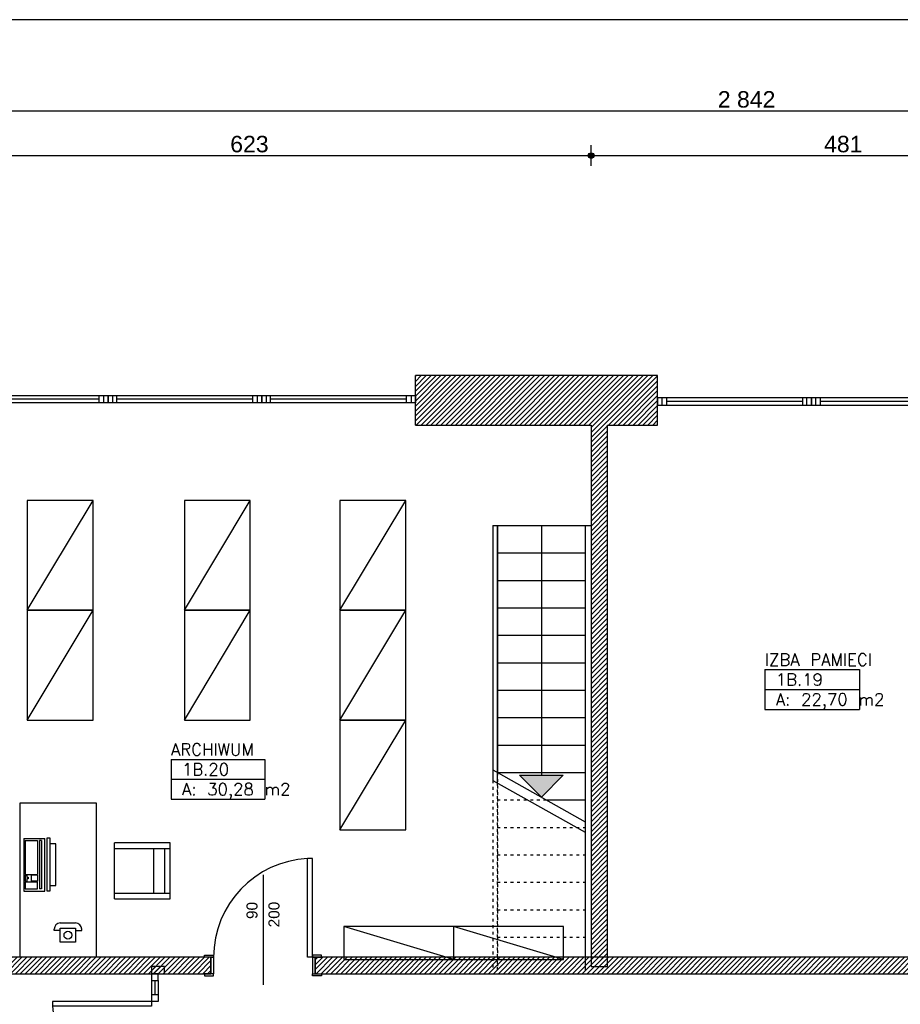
# Model space of a CAD drawing. Header units: inches. Extents: x 18487 to 24863, y 1480 to 5771.
# Tile 38 of 51: x 20249 to 21051, y 4874 to 5771. Entities that reach past the tile are written whole.
import ezdxf
from ezdxf.enums import TextEntityAlignment as Align

# ---------------------------------------------------------------- set-up
doc = ezdxf.new("R2010")
doc.units = ezdxf.units.IN
doc.header["$MEASUREMENT"] = 0
doc.linetypes.add('Przerywana', pattern=[6, 2.5, -3.5])
for name, color, linetype in [('_T elektryczne', 7, 'Continuous'), ('_T meble', 7, 'Continuous'), ('_T sciany', 7, 'Continuous'), ('AA_PRZ SCIANY ISTNIEJĄCE', 7, 'Continuous'), ('ArchiCAD', 7, 'Continuous'), ('Window-Door Markers', 7, 'Continuous')]:
    doc.layers.add(name, color=color, linetype=linetype)
doc.styles.add('GENERATED_STYLE_16', font='txt')
doc.styles.add('GENERATED_STYLE_17', font='arial.ttf')
doc.styles.add('GENERATED_STYLE_20', font='txt')
doc.styles.get("Standard").update_dxf_attribs({"font": 'txt', "bigfont": 'BIGFONT.SHX'})
doc.dimstyles.new('Dimstyle_9', dxfattribs={"dimtxt": 15, "dimasz": 9.5, "dimexe": 0.18, "dimexo": 0.5, "dimgap": 0.09, "dimtad": 1, "dimtih": 1, "dimtoh": 1, "dimdec": 0, "dimzin": 0, "dimdsep": 46, "dimtxsty": 'GENERATED_STYLE_20', "dimblk": 'ARROWHEAD_11', "dimblk1": 'ARROWHEAD_11', "dimblk2": 'ARROWHEAD_11', "dimcen": 0.09, "dimclrd": 220, "dimclre": 220, "dimclrt": 220, "dimadec": 1, "dimazin": 0, "dimtfac": 1, "dimtdec": 4, "dimtmove": 0, "dimatfit": 3, "dimfxl": 0, "dimtolj": 1, "dimtzin": 0, "dimarcsym": 0})
pattern_1 = [(45, (0, 0), (-2.24506403, 2.24506403), [])]

# ---------------------------------------------------------------- blocks, each defined once
blk = doc.blocks.new('IZBA PAMIECI_1B.19_133', base_point=(20970.89, 5170.26))
at = {"layer": '_T sciany', "color": 160, "linetype": 'Continuous'}
for p, q in [((20927.77, 5179.31), (20927.77, 5143.08)), ((20927.77, 5179.31), (21014.01, 5179.31)), ((21014.01, 5179.31), (21014.01, 5143.08)), ((20927.77, 5161.2), (21014.01, 5161.2)), ((20927.77, 5143.08), (21014.01, 5143.08))]:
    blk.add_line(p, q, dxfattribs=at)
at = {"color": 0}
for tag in ['floor_f', 'ROOM_PERIM', 'ROOM_WALLS_SURF', 'ROOM_DOORS_SURF', 'ROOM_WINDS_SURF', 'ROOM_BASELEV', 'ROOM_HEIGHT', 'ROOM_NET_AREA', 'ROOM_REDUCED_AREA', 'ROOM_CALC_AREA', 'ROOM_VOLUME']:
    blk.add_attdef(tag, text='', height=200, dxfattribs=at).set_placement((20970.89, 5113.11), align=Align.BOTTOM_LEFT)
at = {"layer": '_T sciany', "color": 160}
for tag, p in [('ROOM_NAME', (20927.77, 5193.87)), ('ROOM_NUMBER', (20937.77, 5175.76)), ('ROOM_AREA', (20937.77, 5157.64))]:
    blk.add_attdef(tag, text='', height=11, dxfattribs=at).set_placement(p, align=Align.TOP_LEFT)
blk = doc.blocks.new('ARCHIWUM_1B.20_183', base_point=(20429.6, 5088.48))
at = {"layer": '_T sciany', "color": 160, "linetype": 'Continuous'}
for p, q in [((20386.85, 5097.54), (20386.85, 5061.31)), ((20386.85, 5097.54), (20472.35, 5097.54)), ((20472.35, 5097.54), (20472.35, 5061.31)), ((20386.85, 5079.42), (20472.35, 5079.42)), ((20386.85, 5061.31), (20472.35, 5061.31))]:
    blk.add_line(p, q, dxfattribs=at)
at = {"color": 0}
for tag in ['floor_f', 'ROOM_PERIM', 'ROOM_WALLS_SURF', 'ROOM_DOORS_SURF', 'ROOM_WINDS_SURF', 'ROOM_BASELEV', 'ROOM_HEIGHT', 'ROOM_NET_AREA', 'ROOM_REDUCED_AREA', 'ROOM_CALC_AREA', 'ROOM_VOLUME']:
    blk.add_attdef(tag, text='', height=200, dxfattribs=at).set_placement((20429.6, 5031.34), align=Align.BOTTOM_LEFT)
at = {"layer": '_T sciany', "color": 160}
for tag, p in [('ROOM_NAME', (20386.85, 5112.1)), ('ROOM_NUMBER', (20396.85, 5093.98)), ('ROOM_AREA', (20396.85, 5075.86))]:
    blk.add_attdef(tag, text='', height=11, dxfattribs=at).set_placement(p, align=Align.TOP_LEFT)
blk = doc.blocks.new('D1 -Tr 65_374')
at = {"color": 140, "linetype": 'Continuous'}
for p, q in [((45, 90), (40.555, 90)), ((40.555, 0), (40.555, 90)), ((45, 0), (45, 90)), ((-53.255, 0), (-53.255, 1.905)), ((-53.255, 1.905), (-45, 1.905)), ((-53.255, 0), (-53.255, 1.905)), ((-53.255, 1.905), (-45, 1.905)), ((-45, 0), (-53.255, 0)), ((-45, 0), (-53.255, 0)), ((-47.54, 0), (-45, 0)), ((-47.54, -15), (-47.54, 0)), ((-47.54, 0), (-45, 0)), ((-47.54, -15), (-47.54, 0)), ((-45, 1.905), (-45, 0)), ((-45, 1.905), (-45, 0)), ((-45, 0), (-45, -15)), ((-45, 0), (-45, -15)), ((45, 0), (40.555, 0)), ((53.255, 1.905), (45, 1.905)), ((45, 1.905), (45, 0)), ((53.255, 1.905), (45, 1.905)), ((45, 1.905), (45, 0)), ((47.54, 0), (45, 0)), ((45, 0), (45, -15)), ((45, 0), (53.255, 0)), ((47.54, 0), (45, 0)), ((45, 0), (45, -15)), ((45, 0), (53.255, 0)), ((47.54, -15), (47.54, 0)), ((47.54, -15), (47.54, 0)), ((53.255, 0), (53.255, 1.905)), ((53.255, 0), (53.255, 1.905)), ((-45, -15), (-53.255, -15)), ((-53.255, -15), (-53.255, -16.905)), ((-45, -15), (-53.255, -15)), ((-53.255, -15), (-53.255, -16.905)), ((-53.255, -16.905), (-45, -16.905)), ((-53.255, -16.905), (-45, -16.905)), ((-45, -15), (-47.54, -15)), ((-45, -15), (-47.54, -15)), ((-45, -16.905), (-45, -15)), ((-45, -16.905), (-45, -15)), ((45, -15), (47.54, -15)), ((45, -15), (53.255, -15)), ((45, -16.905), (45, -15)), ((45, -15), (47.54, -15)), ((45, -15), (53.255, -15)), ((45, -16.905), (45, -15)), ((53.255, -16.905), (45, -16.905)), ((53.255, -16.905), (45, -16.905)), ((53.255, -15), (53.255, -16.905)), ((53.255, -15), (53.255, -16.905))]:
    blk.add_line(p, q, dxfattribs=at)
blk.add_arc((45, 0), 90, 92.827477, 180, dxfattribs=at)
blk = doc.blocks.new('Window-Door Marker - 70_88')
at = {"layer": 'ArchiCAD', "color": 140, "linetype": 'Continuous'}
blk.add_line((0, -90), (0, 10), dxfattribs=at)
blk = doc.blocks.new('WALL_473', base_point=(21258.27, 4909.82))
at = {"layer": '_T sciany'}
h = blk.add_hatch(dxfattribs=at)
h.set_pattern_fill('ANSI31', color=5, style=0, pattern_type=2)
h.set_pattern_definition(pattern_1)
h.paths.add_polyline_path([(20423.12, 4902.32), (20423.12, 4917.32), (20118.17, 4917.32), (20118.17, 4902.32)], flags=0)
h = blk.add_hatch(dxfattribs=at)
h.set_pattern_fill('ANSI31', color=5, style=0, pattern_type=2)
h.set_pattern_definition(pattern_1)
h.paths.add_polyline_path([(21250.77, 4902.32), (21250.77, 4917.32), (20518.2, 4917.32), (20518.2, 4902.32)], flags=0)
at = {"layer": '_T sciany', "color": 5, "linetype": 'Continuous'}
for p, q in [((20423.12, 4917.32), (20146.21, 4917.32)), ((20423.12, 4917.32), (20423.12, 4902.32)), ((20518.2, 4917.32), (20518.2, 4902.32)), ((21250.77, 4917.32), (20518.2, 4917.32)), ((20118.17, 4902.32), (20423.12, 4902.32)), ((20518.2, 4902.32), (21250.77, 4902.32))]:
    blk.add_line(p, q, dxfattribs=at)
at = {"layer": '_T sciany'}
blk.add_blockref('D1 -Tr 65_374', (20470.66, 4917.32), dxfattribs=at)
at = {"layer": 'Window-Door Markers'}
ref = blk.add_blockref('Window-Door Marker - 70_88', (20470.66, 4902.32), dxfattribs=dict(at, rotation=180))
ref.add_attrib('AC_WIDO_A_SIZE', '90', dxfattribs={"color": 255, "height": 10, "rotation": 90, "style": 'GENERATED_STYLE_17'}).set_placement((20468.62, 4952.14), align=Align.BOTTOM_LEFT)
ref.add_attrib('AC_WIDO_B_SIZE', '200', dxfattribs={"color": 255, "height": 10, "rotation": 90, "style": 'GENERATED_STYLE_17'}).set_placement((20488.62, 4944.56), align=Align.BOTTOM_LEFT)
blk = doc.blocks.new('W BottomHung 65_220')
at = {"color": 0, "linetype": 'ByBlock'}
for p, q in [((70, 0), (-70, 0)), ((-70, 0), (-70, -6.8)), ((-66, 0), (-66, -6.8)), ((-62, -6.8), (-62, 0)), ((62, -6.8), (62, 0)), ((66, 0), (66, -6.8)), ((70, -6.8), (70, 0)), ((-70, -6.8), (70, -6.8)), ((-62, -3.4), (62, -3.4))]:
    blk.add_line(p, q, dxfattribs=at)
blk = doc.blocks.new('W BottomHung 65_223')
at = {"color": 0, "linetype": 'ByBlock'}
for p, q in [((70, 0), (-70, 0)), ((-70, 0), (-70, -6.8)), ((-66, 0), (-66, -6.8)), ((-62, -6.8), (-62, 0)), ((62, -6.8), (62, 0)), ((66, 0), (66, -6.8)), ((70, -6.8), (70, 0)), ((-70, -6.8), (70, -6.8)), ((-62, -3.4), (62, -3.4))]:
    blk.add_line(p, q, dxfattribs=at)
blk = doc.blocks.new('W BottomHung 65_227')
at = {"color": 0, "linetype": 'ByBlock'}
for p, q in [((70, 0), (-70, 0)), ((-70, 0), (-70, -6.8)), ((-66, 0), (-66, -6.8)), ((-62, -6.8), (-62, 0)), ((62, -6.8), (62, 0)), ((66, 0), (66, -6.8)), ((70, -6.8), (70, 0)), ((-70, -6.8), (70, -6.8)), ((-62, -3.4), (62, -3.4))]:
    blk.add_line(p, q, dxfattribs=at)
blk = doc.blocks.new('W BottomHung 65_228')
at = {"color": 0, "linetype": 'ByBlock'}
for p, q in [((70, 0), (-70, 0)), ((-70, 0), (-70, -6.8)), ((-66, 0), (-66, -6.8)), ((-62, -6.8), (-62, 0)), ((62, -6.8), (62, 0)), ((66, 0), (66, -6.8)), ((70, -6.8), (70, 0)), ((-70, -6.8), (70, -6.8)), ((-62, -3.4), (62, -3.4))]:
    blk.add_line(p, q, dxfattribs=at)
blk = doc.blocks.new('W BottomHung 65_229')
at = {"color": 0, "linetype": 'ByBlock'}
for p, q in [((70, 0), (-70, 0)), ((-70, 0), (-70, -6.8)), ((-66, 0), (-66, -6.8)), ((-62, -6.8), (-62, 0)), ((62, -6.8), (62, 0)), ((66, 0), (66, -6.8)), ((70, -6.8), (70, 0)), ((-70, -6.8), (70, -6.8)), ((-62, -3.4), (62, -3.4))]:
    blk.add_line(p, q, dxfattribs=at)
blk = doc.blocks.new('WALL_651', base_point=(21209.62, 5424.62))
at = {"layer": '_T sciany'}
h = blk.add_hatch(dxfattribs=at)
h.set_pattern_fill('ANSI31', color=5, style=0, pattern_type=2)
h.set_pattern_definition(pattern_1)
h.paths.add_polyline_path([(20609.48, 5447.12), (20609.48, 5402.12), (20830.1, 5402.12), (20830.1, 5447.12)], flags=0)
at = {"layer": '_T sciany', "color": 5, "linetype": 'Continuous'}
for p, q in [((20609.48, 5402.12), (20609.48, 5447.12)), ((20830.1, 5447.12), (20609.48, 5447.12)), ((20830.1, 5402.12), (20830.1, 5447.12)), ((20609.48, 5402.12), (20769.57, 5402.12)), ((20784.57, 5402.12), (20830.1, 5402.12))]:
    blk.add_line(p, q, dxfattribs=at)
at = {"layer": '_T sciany', "color": 140, "linetype": 'Continuous', "xscale": -1}
for name, p in [('W BottomHung 65_229', (20259.48, 5429.12)), ('W BottomHung 65_228', (20399.48, 5429.12)), ('W BottomHung 65_227', (20539.48, 5429.12))]:
    blk.add_blockref(name, p, dxfattribs=at)
at = {"layer": '_T sciany', "color": 140, "linetype": 'Continuous', "rotation": 180}
for name, p in [('W BottomHung 65_220', (20900.1, 5420.12)), ('W BottomHung 65_223', (21040.1, 5420.12))]:
    blk.add_blockref(name, p, dxfattribs=at)
blk = doc.blocks.new('D1 2SidelightTransom 65_441')
at = {"color": 140, "linetype": 'Continuous'}
for p, q in [((45, 90), (40.555, 90)), ((40.555, 0), (40.555, 90)), ((45, 0), (45, 90)), ((-70, 0), (-64, 0)), ((-70, -6.35), (-70, 0)), ((-64, 0), (-64, -6.35)), ((-64, 0), (-45, 0)), ((-51, -6.35), (-51, 0)), ((-45, -6.35), (-45, 0)), ((45, 0), (40.555, 0)), ((45, -6.35), (45, 0)), ((64, 0), (45, 0)), ((51, -6.35), (51, 0)), ((70, 0), (64, 0)), ((64, 0), (64, -6.35)), ((70, -6.35), (70, 0)), ((-64, -6.35), (-70, -6.35)), ((-64, -3.175), (-51, -3.175)), ((-64, -6.35), (-45, -6.35)), ((64, -6.35), (45, -6.35)), ((64, -3.175), (51, -3.175)), ((64, -6.35), (70, -6.35))]:
    blk.add_line(p, q, dxfattribs=at)
blk.add_arc((45, 0), 90, 92.827477, 180, dxfattribs=at)
blk = doc.blocks.new('Window-Door Marker - 70_5187')
at = {"layer": 'ArchiCAD', "color": 140, "linetype": 'Continuous'}
blk.add_line((0, -87), (0, 10), dxfattribs=at)
blk = doc.blocks.new('WALL_736', base_point=(20368.95, 4908.82))
at = {"layer": '_T sciany'}
h = blk.add_hatch(dxfattribs=at)
h.set_pattern_fill('ANSI31', color=5, style=0, pattern_type=2)
h.set_pattern_definition(pattern_1)
h.paths.add_polyline_path([(20380.95, 4908.82), (20368.95, 4908.82), (20368.95, 4902.09), (20380.95, 4902.09)], flags=0)
at = {"layer": '_T sciany', "color": 5, "linetype": 'Continuous'}
for p, q in [((20368.95, 4908.82), (20368.95, 4902.09)), ((20380.95, 4908.82), (20368.95, 4908.82)), ((20380.95, 4902.09), (20380.95, 4908.82)), ((20368.95, 4902.09), (20380.95, 4902.09))]:
    blk.add_line(p, q, dxfattribs=at)
at = {"layer": '_T sciany', "rotation": 89.99999999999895}
blk.add_blockref('D1 2SidelightTransom 65_441', (20368.95, 4832.09), dxfattribs=at)
at = {"layer": 'Window-Door Markers'}
ref = blk.add_blockref('Window-Door Marker - 70_5187', (20380.95, 4832.09), dxfattribs=dict(at, rotation=270))
ref.add_attrib('AC_WIDO_A_SIZE', '140', dxfattribs={"color": 255, "height": 10, "style": 'GENERATED_STYLE_17'}).set_placement((20318.95, 4834.13), align=Align.BOTTOM_LEFT)
ref.add_attrib('AC_WIDO_B_SIZE', '240', dxfattribs={"color": 255, "height": 10, "style": 'GENERATED_STYLE_17'}).set_placement((20318.95, 4814.13), align=Align.BOTTOM_LEFT)
blk = doc.blocks.new('WALL_773', base_point=(20784.57, 4908.82))
at = {"layer": '_T sciany'}
h = blk.add_hatch(dxfattribs=at)
h.set_pattern_fill('ANSI31', color=5, style=0, pattern_type=2)
h.set_pattern_definition(pattern_1)
h.paths.add_polyline_path([(20784.57, 4908.82), (20784.57, 5402.12), (20769.57, 5402.12), (20769.57, 4908.82)], flags=0)
at = {"layer": '_T sciany', "color": 5, "linetype": 'Continuous'}
for p, q in [((20769.57, 5402.12), (20769.57, 4908.82)), ((20784.57, 4908.82), (20784.57, 5402.12)), ((20769.57, 4908.82), (20784.57, 4908.82))]:
    blk.add_line(p, q, dxfattribs=at)
blk = doc.blocks.new('PLN_Regał')
at = {"layer": '_T meble', "color": 0, "linetype": 'ByBlock'}
for p, q in [((0, 0), (60, 0)), ((0, -60), (0, 0)), ((60, 0), (0, -60)), ((60, 0), (60, -60)), ((60, -60), (0, -60))]:
    blk.add_line(p, q, dxfattribs=at)
blk = doc.blocks.new('PLN_Monitor 19_')
at = {"layer": '_T elektryczne', "color": 0, "linetype": 'ByBlock'}
for p, q in [((-19.05, 17.78), (-19.05, 48.26)), ((-19.05, 48.26), (19.05, 48.26)), ((19.05, 48.26), (19.05, 17.78)), ((-24.13, 0), (-24.13, 17.78)), ((-24.13, 17.78), (24.13, 17.78)), ((24.13, 17.78), (24.13, 0)), ((24.13, 0), (-24.13, 0))]:
    blk.add_line(p, q, dxfattribs=at)
blk = doc.blocks.new('PLR_$@ telefon')
at = {"layer": '_T elektryczne', "color": 0, "linetype": 'ByBlock'}
for p, q in [((-5.5, 10.73), (-5.5, 12)), ((0, 10.73), (-5.5, 10.73)), ((0, 17.5), (14, 17.5)), ((0, 12.8), (14, 12.8)), ((0, 0), (0, 12.8)), ((14, 12.8), (14, 0)), ((14, 10.73), (19.5, 10.73)), ((19.5, 10.73), (19.5, 12)), ((14, 0), (0, 0))]:
    blk.add_line(p, q, dxfattribs=at)
blk.add_circle((7, 6.4), 3.59, dxfattribs=at)
for centre, start, end in [((0, 12), 90, 180), ((14, 12), 0, 90)]:
    blk.add_arc(centre, 5.5, start, end, dxfattribs=at)
blk = doc.blocks.new('PSR_Keyboard')
at = {"layer": '_T elektryczne', "color": 0, "linetype": 'Continuous'}
for p, q in [((0, 0), (0, 19.05)), ((48.26, 19.05), (0, 19.05)), ((48.26, 0), (48.26, 19.05)), ((2, 16.03), (2, 14.16)), ((2, 16.03), (46, 16.03)), ((2, 14.16), (46, 14.16)), ((2, 1), (2, 12.47)), ((2, 12.47), (33, 12.47)), ((33, 1), (33, 12.47)), ((33.5, 12.47), (39, 12.47)), ((33.5, 12.47), (33.5, 7)), ((39, 12.47), (39, 7)), ((46, 12.47), (39.5, 12.47)), ((39.5, 1), (39.5, 12.47)), ((46, 16.03), (46, 14.16)), ((46, 1), (46, 12.47)), ((0, 0), (48.26, 0)), ((2, 1), (33, 1)), ((39, 7), (33.5, 7)), ((33.5, 1), (33.5, 2.5)), ((33.5, 2.5), (35.5, 2.5)), ((33.5, 1), (39, 1)), ((35.5, 2.5), (35.5, 4)), ((35.5, 4), (37, 4)), ((37, 4), (37, 2.5)), ((37, 2.5), (39, 2.5)), ((39, 1), (39, 2.5)), ((39.5, 1), (46, 1))]:
    blk.add_line(p, q, dxfattribs=at)
blk = doc.blocks.new('PSN_Dn@stolik op narz35x65')
at = {"layer": '_T meble', "color": 0, "linetype": 'Continuous'}
for p, q in [((-17.77, 17.27), (47.23, 17.27)), ((-17.77, -17.73), (-17.77, 17.27)), ((47.23, 17.27), (47.23, -17.73)), ((47.23, -17.73), (-17.77, -17.73))]:
    blk.add_line(p, q, dxfattribs=at)
blk = doc.blocks.new('Chair Arm 65_58')
at = {"layer": '_T meble', "color": 0, "linetype": 'Continuous'}
for p, q in [((0, 50.8), (50.8, 50.8)), ((0, 50.8), (0, 0)), ((5, 50.8), (5, 0)), ((45.8, 50.8), (45.8, 0)), ((50.8, 0), (50.8, 50.8)), ((5, 15), (45.8, 15)), ((0, 0), (50.8, 0)), ((5, 5), (45.8, 5))]:
    blk.add_line(p, q, dxfattribs=at)
blk = doc.blocks.new('LINE_27121', base_point=(20724.17, 5310.57))
at = {"layer": '_T sciany', "color": 150, "linetype": 'Continuous'}
for p, q in [((20724.17, 5310.57), (20724.17, 5083.12)), ((20724.17, 5063.12), (20704.17, 5083.12)), ((20704.17, 5083.12), (20744.17, 5083.12)), ((20724.17, 5063.12), (20744.17, 5083.12))]:
    blk.add_line(p, q, dxfattribs=at)
at = {"layer": '_T sciany', "color": 150}
blk.add_solid([(20724.17, 5063.12), (20704.17, 5083.12), (20744.17, 5083.12)], dxfattribs=at)
blk = doc.blocks.new('*D448')
at = {"layer": 'ArchiCAD', "color": 220, "linetype": 'Continuous'}
for p, q in [((19489.83, 5690.8), (19489.83, 5697.67)), ((22331.33, 5690.8), (22331.33, 5697.67)), ((19484.83, 5688.3), (19487.33, 5688.3)), ((19492.33, 5688.3), (22328.83, 5688.3)), ((22333.83, 5688.3), (22336.33, 5688.3)), ((19489.83, 5678.92), (19489.83, 5685.8)), ((22331.33, 5678.92), (22331.33, 5685.8))]:
    blk.add_line(p, q, dxfattribs=at)
at = {"layer": 'ArchiCAD', "color": 220, "linetype": 'Continuous', "const_width": 2.5}
for points in [[(19488.58, 5688.3, 1), (19491.08, 5688.3, 1)], [(22330.08, 5688.3, 1), (22332.58, 5688.3, 1)]]:
    blk.add_lwpolyline(points, format="xyb", close=True, dxfattribs=at)
at = {"layer": 'ArchiCAD', "color": 220, "linetype": 'Continuous'}
for centre in [(19489.83, 5688.3), (22331.33, 5688.3)]:
    blk.add_circle(centre, 2.5, dxfattribs=at)
at = {"layer": 'ArchiCAD', "color": 220, "insert": (20884.93, 5706.3), "char_height": 15, "attachment_point": 1}
blk.add_mtext('\\A1;{\\fArial Europa Srodkowa|b0|i0|c0|p34;\\C220;2\xa0842}', dxfattribs=at)
blk = doc.blocks.new('ARROWHEAD_11')
at = {"color": 0, "linetype": 'Continuous'}
blk.add_line((0, 0), (-1, 0), dxfattribs=at)
at = {"color": 0, "linetype": 'Continuous', "const_width": 0.25}
blk.add_lwpolyline([(-0.125, 0, 1), (0.125, 0, 1)], format="xyb", close=True, dxfattribs=at)
blk = doc.blocks.new('*D485')
at = {"layer": 'ArchiCAD', "color": 220, "linetype": 'Continuous'}
for p, q in [((20146.21, 5650.08), (20146.21, 5656.95)), ((20769.57, 5650.08), (20769.57, 5656.95)), ((20146.21, 5638.2), (20146.21, 5645.08)), ((20148.71, 5647.58), (20767.07, 5647.58)), ((20769.57, 5638.2), (20769.57, 5645.08))]:
    blk.add_line(p, q, dxfattribs=at)
at = {"layer": 'ArchiCAD', "color": 220, "linetype": 'Continuous', "const_width": 2.5}
for points in [[(20144.96, 5647.58, 1), (20147.46, 5647.58, 1)], [(20768.32, 5647.58, 1), (20770.82, 5647.58, 1)]]:
    blk.add_lwpolyline(points, format="xyb", close=True, dxfattribs=at)
at = {"layer": 'ArchiCAD', "color": 220, "linetype": 'Continuous'}
for centre in [(20146.21, 5647.58), (20769.57, 5647.58)]:
    blk.add_circle(centre, 2.5, dxfattribs=at)
at = {"layer": 'ArchiCAD', "color": 220, "insert": (20440.81, 5665.58), "char_height": 15, "attachment_point": 1}
blk.add_mtext('\\A1;{\\fArial Europa Srodkowa|b0|i0|c0|p34;\\C220;623}', dxfattribs=at)
blk = doc.blocks.new('*D486')
at = {"layer": 'ArchiCAD', "color": 220, "linetype": 'Continuous'}
for p, q in [((20769.57, 5650.08), (20769.57, 5656.95)), ((21250.77, 5650.08), (21250.77, 5656.95)), ((20769.57, 5638.2), (20769.57, 5645.08)), ((20772.07, 5647.58), (21248.27, 5647.58)), ((21250.77, 5638.2), (21250.77, 5645.08))]:
    blk.add_line(p, q, dxfattribs=at)
at = {"layer": 'ArchiCAD', "color": 220, "linetype": 'Continuous', "const_width": 2.5}
for points in [[(20768.32, 5647.58, 1), (20770.82, 5647.58, 1)], [(21249.52, 5647.58, 1), (21252.02, 5647.58, 1)]]:
    blk.add_lwpolyline(points, format="xyb", close=True, dxfattribs=at)
at = {"layer": 'ArchiCAD', "color": 220, "linetype": 'Continuous'}
for centre in [(20769.57, 5647.58), (21250.77, 5647.58)]:
    blk.add_circle(centre, 2.5, dxfattribs=at)
at = {"layer": 'ArchiCAD', "color": 220, "char_height": 15, "attachment_point": 1}
for s, insert in [('\\A1;{\\fArial Europa Srodkowa|b0|i0|c0|p34;\\C220;481}', (20981.72, 5665.58)), ('\\A1;{\\fArial Europa Srodkowa|b0|i0|c0|p34;\\C220;15}', (21225.51, 5665.58))]:
    blk.add_mtext(s, dxfattribs=dict(at, insert=insert))
blk = doc.blocks.new('*D487')
at = {"layer": 'ArchiCAD', "color": 220, "linetype": 'Continuous'}
for p, q in [((21250.77, 5650.08), (21250.77, 5656.95)), ((21265.77, 5650.08), (21265.77, 5656.95)), ((21250.77, 5638.2), (21250.77, 5645.08)), ((21253.27, 5647.58), (21263.27, 5647.58)), ((21265.77, 5638.2), (21265.77, 5645.08))]:
    blk.add_line(p, q, dxfattribs=at)
at = {"layer": 'ArchiCAD', "color": 220, "linetype": 'Continuous', "const_width": 2.5}
for points in [[(21249.52, 5647.58, 1), (21252.02, 5647.58, 1)], [(21264.52, 5647.58, 1), (21267.02, 5647.58, 1)]]:
    blk.add_lwpolyline(points, format="xyb", close=True, dxfattribs=at)
at = {"layer": 'ArchiCAD', "color": 220, "linetype": 'Continuous'}
for centre in [(21250.77, 5647.58), (21265.77, 5647.58)]:
    blk.add_circle(centre, 2.5, dxfattribs=at)
blk = doc.blocks.new('*D488')
at = {"layer": 'ArchiCAD', "color": 220, "linetype": 'Continuous'}
for p, q in [((21265.77, 5650.08), (21265.77, 5656.95)), ((21557.12, 5650.08), (21557.12, 5656.95)), ((21265.77, 5638.2), (21265.77, 5645.08)), ((21268.27, 5647.58), (21554.62, 5647.58)), ((21557.12, 5638.2), (21557.12, 5645.08))]:
    blk.add_line(p, q, dxfattribs=at)
at = {"layer": 'ArchiCAD', "color": 220, "linetype": 'Continuous', "const_width": 2.5}
for points in [[(21264.52, 5647.58, 1), (21267.02, 5647.58, 1)], [(21555.87, 5647.58, 1), (21558.37, 5647.58, 1)]]:
    blk.add_lwpolyline(points, format="xyb", close=True, dxfattribs=at)
at = {"layer": 'ArchiCAD', "color": 220, "linetype": 'Continuous'}
for centre in [(21265.77, 5647.58), (21557.12, 5647.58)]:
    blk.add_circle(centre, 2.5, dxfattribs=at)
at = {"layer": 'ArchiCAD', "color": 220, "char_height": 15, "attachment_point": 1}
for s, insert in [('\\A1;{\\fArial Europa Srodkowa|b0|i0|c0|p34;\\C220;291}', (21382.99, 5665.58)), ('\\A1;{\\fArial Europa Srodkowa|b0|i0|c0|p34;\\C220;25}', (21531.85, 5665.58))]:
    blk.add_mtext(s, dxfattribs=dict(at, insert=insert))
blk = doc.blocks.new('*D489')
at = {"layer": 'ArchiCAD', "color": 220, "linetype": 'Continuous'}
for p, q in [((21557.12, 5650.08), (21557.12, 5656.95)), ((21582.12, 5650.08), (21582.12, 5656.95)), ((21557.12, 5638.2), (21557.12, 5645.08)), ((21559.62, 5647.58), (21579.62, 5647.58)), ((21582.12, 5638.2), (21582.12, 5645.08))]:
    blk.add_line(p, q, dxfattribs=at)
at = {"layer": 'ArchiCAD', "color": 220, "linetype": 'Continuous', "const_width": 2.5}
for points in [[(21555.87, 5647.58, 1), (21558.37, 5647.58, 1)], [(21580.87, 5647.58, 1), (21583.37, 5647.58, 1)]]:
    blk.add_lwpolyline(points, format="xyb", close=True, dxfattribs=at)
at = {"layer": 'ArchiCAD', "color": 220, "linetype": 'Continuous'}
for centre in [(21557.12, 5647.58), (21582.12, 5647.58)]:
    blk.add_circle(centre, 2.5, dxfattribs=at)
blk = doc.blocks.new('*D490')
at = {"layer": 'ArchiCAD', "color": 220, "linetype": 'Continuous'}
for p, q in [((21582.12, 5650.08), (21582.12, 5656.95)), ((22286.33, 5650.08), (22286.33, 5656.95)), ((21582.12, 5638.2), (21582.12, 5645.08)), ((21584.62, 5647.58), (22283.83, 5647.58)), ((22286.33, 5638.2), (22286.33, 5645.08))]:
    blk.add_line(p, q, dxfattribs=at)
at = {"layer": 'ArchiCAD', "color": 220, "linetype": 'Continuous', "const_width": 2.5}
for points in [[(21580.87, 5647.58, 1), (21583.37, 5647.58, 1)], [(22285.08, 5647.58, 1), (22287.58, 5647.58, 1)]]:
    blk.add_lwpolyline(points, format="xyb", close=True, dxfattribs=at)
at = {"layer": 'ArchiCAD', "color": 220, "linetype": 'Continuous'}
for centre in [(21582.12, 5647.58), (22286.33, 5647.58)]:
    blk.add_circle(centre, 2.5, dxfattribs=at)
at = {"layer": 'ArchiCAD', "color": 220, "insert": (21917.15, 5665.58), "char_height": 15, "attachment_point": 1}
blk.add_mtext('\\A1;{\\fArial Europa Srodkowa|b0|i0|c0|p34;\\C220;704}', dxfattribs=at)
blk = doc.blocks.new('*D491')
at = {"layer": 'ArchiCAD', "color": 220, "linetype": 'Continuous'}
for p, q in [((22286.33, 5650.08), (22286.33, 5656.95)), ((22331.33, 5650.08), (22331.33, 5656.95)), ((22286.33, 5638.2), (22286.33, 5645.08)), ((22288.83, 5647.58), (22328.83, 5647.58)), ((22331.33, 5638.2), (22331.33, 5645.08)), ((22333.83, 5647.58), (22336.33, 5647.58))]:
    blk.add_line(p, q, dxfattribs=at)
at = {"layer": 'ArchiCAD', "color": 220, "linetype": 'Continuous', "const_width": 2.5}
for points in [[(22285.08, 5647.58, 1), (22287.58, 5647.58, 1)], [(22330.08, 5647.58, 1), (22332.58, 5647.58, 1)]]:
    blk.add_lwpolyline(points, format="xyb", close=True, dxfattribs=at)
at = {"layer": 'ArchiCAD', "color": 220, "linetype": 'Continuous'}
for centre in [(22286.33, 5647.58), (22331.33, 5647.58)]:
    blk.add_circle(centre, 2.5, dxfattribs=at)
at = {"layer": 'ArchiCAD', "color": 220, "insert": (22297.45, 5665.58), "char_height": 15, "attachment_point": 1}
blk.add_mtext('\\A1;{\\fArial Europa Srodkowa|b0|i0|c0|p34;\\C220;45}', dxfattribs=at)

msp = doc.modelspace()

# ---------------------------------------------------------------- linework, layer by layer
at = {"layer": '_T sciany', "color": 150, "linetype": 'Continuous'}
for p, q in [((20679.97, 5310.57), (20769.57, 5310.57)), ((20684.17, 5310.57), (20684.17, 5085.57)), ((20684.17, 5285.57), (20764.17, 5285.57)), ((20684.17, 5260.57), (20764.17, 5260.57)), ((20684.17, 5235.57), (20764.17, 5235.57)), ((20684.17, 5210.57), (20764.17, 5210.57)), ((20684.17, 5185.57), (20764.17, 5185.57)), ((20684.17, 5160.57), (20764.17, 5160.57)), ((20684.17, 5135.57), (20764.17, 5135.57)), ((20684.17, 5110.57), (20764.17, 5110.57)), ((20679.97, 5087.92), (20764.17, 5040.67)), ((20679.97, 5078.41), (20764.17, 5031.16)), ((20684.17, 5085.57), (20764.17, 5085.57)), ((20728.71, 5060.57), (20764.17, 5060.57))]:
    msp.add_line(p, q, dxfattribs=at)
at = {"layer": '_T sciany', "color": 162, "linetype": 'Continuous'}
for p, q in [((20679.97, 5310.57), (20679.97, 5078.41)), ((20683.97, 5310.57), (20683.97, 5076.17)), ((20764.17, 5310.57), (20764.17, 4904.82)), ((20764.17, 5310.57), (20764.17, 4904.82))]:
    msp.add_line(p, q, dxfattribs=at)
at = {"layer": '_T sciany', "color": 162, "linetype": 'Przerywana'}
for p, q in [((20679.97, 5078.41), (20679.97, 4904.82)), ((20683.97, 5076.17), (20683.97, 4904.82))]:
    msp.add_line(p, q, dxfattribs=at)
at = {"layer": '_T sciany', "color": 150, "linetype": 'Przerywana'}
for p, q in [((20684.17, 5085.57), (20684.17, 4907.72)), ((20684.17, 5060.57), (20728.71, 5060.57)), ((20684.17, 5035.57), (20764.17, 5035.57)), ((20684.17, 5010.57), (20764.17, 5010.57)), ((20684.17, 4985.57), (20764.17, 4985.57)), ((20684.17, 4960.57), (20764.17, 4960.57)), ((20684.17, 4935.57), (20764.17, 4935.57))]:
    msp.add_line(p, q, dxfattribs=at)
at = {"layer": 'AA_PRZ SCIANY ISTNIEJĄCE', "color": 150, "linetype": 'Continuous'}
msp.add_line((24834.82, 5771.37), (18804.58, 5771.37), dxfattribs=at)

# ---------------------------------------------------------------- block references
at = {"layer": '_T elektryczne', "color": 30, "rotation": 269.9999999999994}
msp.add_blockref('PSR_Keyboard', (20252.88, 5025.62), dxfattribs=at)
at = {"layer": '_T elektryczne', "color": 30, "linetype": 'Continuous', "xscale": -0.9946125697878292, "yscale": 0.1657687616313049, "rotation": 270}
msp.add_blockref('PLN_Monitor 19_', (20273.82, 5001.71), dxfattribs=at)
at = {"layer": '_T elektryczne', "color": 30, "linetype": 'Continuous'}
msp.add_blockref('PLR_$@ telefon', (20285.98, 4931.02), dxfattribs=at)
at = {"layer": '_T meble', "color": 162, "linetype": 'Continuous', "xscale": -1.666666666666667, "rotation": 90}
for p in [(20255.89, 5333.35), (20399.07, 5333.35), (20540.69, 5333.35), (20255.89, 5233.35), (20399.07, 5233.35), (20540.69, 5233.35), (20540.69, 5133.35)]:
    msp.add_blockref('PLN_Regał', p, dxfattribs=at)
at = {"layer": '_T meble', "color": 162, "xscale": -2.153846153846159, "yscale": 1.99999999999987, "rotation": 270.0000000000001}
msp.add_blockref('PSN_Dn@stolik op narz35x65', (20284.49, 4955.98), dxfattribs=at)
at = {"layer": '_T meble', "color": 162, "rotation": 89.99900000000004}
msp.add_blockref('Chair Arm 65_58', (20386.13, 4970.65), dxfattribs=at)
at = {"layer": '_T meble', "color": 162, "linetype": 'Continuous', "xscale": -1.666666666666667, "yscale": 0.5, "rotation": 180}
for p in [(20544.38, 4915.37), (20644.3, 4915.37)]:
    msp.add_blockref('PLN_Regał', p, dxfattribs=at)
at = {"layer": '_T sciany', "color": 5}
for name, p in [('WALL_651', (21209.62, 5424.62)), ('WALL_773', (20784.57, 4908.82)), ('WALL_473', (21258.27, 4909.82)), ('WALL_736', (20368.95, 4908.82))]:
    msp.add_blockref(name, p, dxfattribs=at)
at = {"layer": '_T sciany', "color": 150, "linetype": 'Continuous'}
msp.add_blockref('LINE_27121', (20724.17, 5310.57), dxfattribs=at)
at = {"layer": '_T sciany', "color": 254, "linetype": 'Continuous'}
ref = msp.add_blockref('IZBA PAMIECI_1B.19_133', (20970.89, 5170.26), dxfattribs=at)
ref.add_attrib('ROOM_NAME', 'IZBA PAMIECI', dxfattribs={"color": 160, "linetype": 'Continuous', "height": 11}).set_placement((20927.77, 5193.87), align=Align.TOP_LEFT)
ref.add_attrib('ROOM_NUMBER', '1B.19', dxfattribs={"color": 160, "linetype": 'Continuous', "height": 11}).set_placement((20937.77, 5175.76), align=Align.TOP_LEFT)
ref.add_attrib('ROOM_AREA', 'A: 22,70 m2', dxfattribs={"color": 160, "linetype": 'Continuous', "height": 11}).set_placement((20937.77, 5157.64), align=Align.TOP_LEFT)
ref = msp.add_blockref('ARCHIWUM_1B.20_183', (20429.6, 5088.48), dxfattribs=at)
ref.add_attrib('ROOM_NAME', 'ARCHIWUM', dxfattribs={"color": 160, "linetype": 'Continuous', "height": 11}).set_placement((20386.85, 5112.1), align=Align.TOP_LEFT)
ref.add_attrib('ROOM_NUMBER', '1B.20', dxfattribs={"color": 160, "linetype": 'Continuous', "height": 11}).set_placement((20396.85, 5093.98), align=Align.TOP_LEFT)
ref.add_attrib('ROOM_AREA', 'A: 30,28 m2', dxfattribs={"color": 160, "linetype": 'Continuous', "height": 11}).set_placement((20396.85, 5075.86), align=Align.TOP_LEFT)

# ---------------------------------------------------------------- dimensions: what is measured, and where the dimension line sits
at = {"layer": 'ArchiCAD', "color": 220, "linetype": 'Continuous'}
for base, p1, p2, picture, middle in [((22331.3322, 5688.2972), (19489.8265, 5447.1183), (22331.3322, 5447.1183), '*D448', (20896.3165, 5698.7972)), ((19534.83, 5647.58), (20146.21, 5166.72), (20769.57, 5166.72), '*D485', (20446.51, 5658.08)), ((19534.83, 5647.58), (21265.77, 5166.72), (21557.12, 4892.95), '*D488', (21388.68, 5658.08)), ((19534.83, 5647.58), (21582.12, 4892.95), (22286.33, 4889.95), '*D490', (21922.84, 5658.08)), ((19534.83, 5647.58), (20769.57, 5166.72), (21250.77, 5166.72), '*D486', (20987.41, 5658.08)), ((19534.83, 5647.58), (22286.33, 4889.95), (22331.33, 4889.95), '*D491', (22303.14, 5658.08)), ((19534.83, 5647.58), (21250.77, 5166.72), (21265.77, 5166.72), '*D487', (21231.2, 5658.08)), ((19534.83, 5647.58), (21557.12, 4892.95), (21582.12, 4892.95), '*D489', (21537.54, 5658.08))]:
    dim = msp.add_linear_dim(base=base, p1=p1, p2=p2, dimstyle='Dimstyle_9', dxfattribs=at)
    dim.commit()
    dim.dimension.update_dxf_attribs({"geometry": picture, "text_midpoint": middle})

doc.saveas('drawing.dxf')
